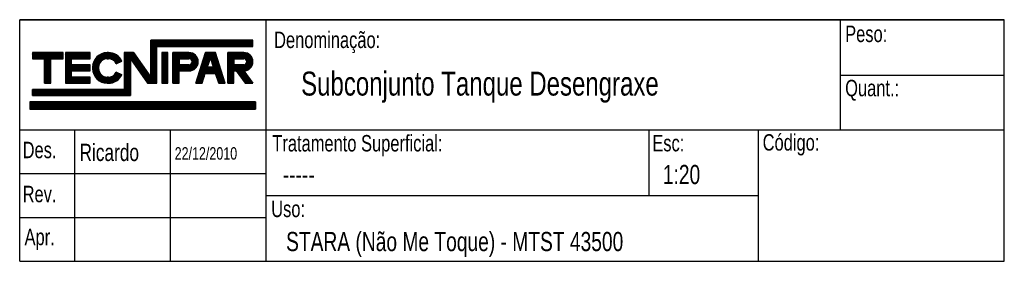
# Model space of a CAD drawing. Extents: x -800 to 11680, y 37 to 1082.
# Tile 17 of 17: x 8080 to 11680, y 200 to 1082. Entities that reach past the tile are written whole.
import ezdxf

# ---------------------------------------------------------------- set-up
doc = ezdxf.new("R2010")
doc.units = 0
doc.layers.get('0').update_dxf_attribs({"linetype": 'CONTINUOUS'})
doc.styles.add('SLDTEXTSTYLE0', font='TXT', dxfattribs={"width": 0.75})

# ---------------------------------------------------------------- blocks, each defined once
blk = doc.blocks.new('SEANNOT_GROUP26_1')
at = {"color": 179, "linetype": 'CONTINUOUS', "insert": (8646.7, 616.6), "char_height": 45.5, "attachment_point": 1, "style": 'SLDTEXTSTYLE0'}
blk.add_mtext('22/12/2010', dxfattribs=at)
blk = doc.blocks.new('SEANNOT_GROUP27_1')
at = {"color": 179, "linetype": 'CONTINUOUS', "insert": (8298.6, 629), "char_height": 63, "attachment_point": 1, "style": 'SLDTEXTSTYLE0'}
blk.add_mtext('Ricardo', dxfattribs=at)
blk = doc.blocks.new('SEANNOT_GROUP24_1')
at = {"color": 179, "linetype": 'CONTINUOUS', "insert": (9041.8, 552), "char_height": 70, "attachment_point": 1, "style": 'SLDTEXTSTYLE0'}
blk.add_mtext('-----', dxfattribs=at)
blk = doc.blocks.new('SEANNOT_GROUP25_1')
at = {"color": 179, "linetype": 'CONTINUOUS', "insert": (10431.5, 552), "char_height": 70, "attachment_point": 1, "style": 'SLDTEXTSTYLE0'}
blk.add_mtext('1:20', dxfattribs=at)
blk = doc.blocks.new('SEANNOT_GROUP23_1')
at = {"color": 179, "linetype": 'CONTINUOUS', "insert": (9109, 892.6), "char_height": 87.5, "attachment_point": 1, "style": 'SLDTEXTSTYLE0'}
blk.add_mtext('Subconjunto Tanque Desengraxe', dxfattribs=at)
blk = doc.blocks.new('SEANNOT_GROUP29_1')
at = {"color": 179, "linetype": 'CONTINUOUS', "insert": (9054, 307.1), "char_height": 70, "attachment_point": 1, "style": 'SLDTEXTSTYLE0'}
blk.add_mtext('STARA (Não Me Toque) - MTST 43500', dxfattribs=at)
blk = doc.blocks.new('SEANNOT_GROUP23_0_1')
at = {"color": 179, "linetype": 'CONTINUOUS', "insert": (9109, 892.6), "char_height": 87.5, "attachment_point": 1, "style": 'SLDTEXTSTYLE0'}
blk.add_mtext('Subconjunto Tanque Desengraxe', dxfattribs=at)
blk = doc.blocks.new('SEANNOT_GROUP24_0_1')
at = {"color": 179, "linetype": 'CONTINUOUS', "insert": (9041.8, 552), "char_height": 70, "attachment_point": 1, "style": 'SLDTEXTSTYLE0'}
blk.add_mtext('-----', dxfattribs=at)
blk = doc.blocks.new('SEANNOT_GROUP25_0_1')
at = {"color": 179, "linetype": 'CONTINUOUS', "insert": (10431.5, 552), "char_height": 70, "attachment_point": 1, "style": 'SLDTEXTSTYLE0'}
blk.add_mtext('1:20', dxfattribs=at)
blk = doc.blocks.new('SEANNOT_GROUP26_0_1')
at = {"color": 179, "linetype": 'CONTINUOUS', "insert": (8646.7, 616.6), "char_height": 45.5, "attachment_point": 1, "style": 'SLDTEXTSTYLE0'}
blk.add_mtext('22/12/2010', dxfattribs=at)
blk = doc.blocks.new('SEANNOT_GROUP27_0_1')
at = {"color": 179, "linetype": 'CONTINUOUS', "insert": (8298.6, 629), "char_height": 63, "attachment_point": 1, "style": 'SLDTEXTSTYLE0'}
blk.add_mtext('Ricardo', dxfattribs=at)
blk = doc.blocks.new('SEANNOT_GROUP29_0_1')
at = {"color": 179, "linetype": 'CONTINUOUS', "insert": (9054, 307.1), "char_height": 70, "attachment_point": 1, "style": 'SLDTEXTSTYLE0'}
blk.add_mtext('STARA (Não Me Toque) - MTST 43500', dxfattribs=at)

msp = doc.modelspace()

# ---------------------------------------------------------------- hatches: boundary and pattern name
h = msp.add_hatch()
h.set_pattern_fill('ANSI31', color=5, style=0)
h.paths.add_polyline_path([(8559.237559, 872.423086), (8496.362039, 962.218636), (8462.580978, 962.218636), (8462.580978, 827.525312), (8126.25753, 827.525312), (8126.25753, 805.076424), (8485.029865, 805.076424), (8485.029865, 939.769748), (8547.905386, 849.974199), (8581.686471, 849.974199), (8581.686471, 984.667523), (8933.011558, 984.667523), (8933.011558, 1007.11641), (8559.237559, 1007.11641)], flags=0)
h = msp.add_hatch()
h.set_pattern_fill('ANSI31', color=5, style=0)
h.paths.add_polyline_path([(8559.237559, 872.423086), (8496.362039, 962.218636), (8462.580978, 962.218636), (8462.580978, 827.525312), (8126.25753, 827.525312), (8126.25753, 805.076424), (8485.029865, 805.076424), (8485.029865, 939.769748), (8547.905386, 849.974199), (8581.686471, 849.974199), (8581.686471, 984.667523), (8933.011558, 984.667523), (8933.011558, 1007.11641), (8559.237559, 1007.11641)], flags=0)
h = msp.add_hatch()
h.set_pattern_fill('ANSI31', color=5, style=0)
h.paths.add_polyline_path([(8238.501967, 939.769748), (8238.501967, 962.218636), (8126.25753, 962.218636), (8126.25753, 939.769748), (8171.155305, 939.769748), (8171.155305, 849.974199), (8193.604192, 849.974199), (8193.604192, 939.769748)], flags=0)
h = msp.add_hatch()
h.set_pattern_fill('ANSI31', color=5, style=0)
h.paths.add_polyline_path([(8238.501967, 939.769748), (8238.501967, 962.218636), (8126.25753, 962.218636), (8126.25753, 939.769748), (8171.155305, 939.769748), (8171.155305, 849.974199), (8193.604192, 849.974199), (8193.604192, 939.769748)], flags=0)
h = msp.add_hatch()
h.set_pattern_fill('ANSI31', color=5, style=0)
h.paths.add_polyline_path([(8337.277071, 939.769748), (8337.277071, 962.218636), (8247.481522, 962.218636), (8247.481522, 849.974199), (8337.277071, 849.974199), (8337.277071, 872.423086), (8269.930409, 872.423086), (8269.930409, 894.871974), (8337.277071, 894.871974), (8337.277071, 917.320861), (8269.930409, 917.320861), (8269.930409, 939.769748)], flags=0)
h = msp.add_hatch()
h.set_pattern_fill('ANSI31', color=5, style=0)
h.paths.add_polyline_path([(8337.277071, 939.769748), (8337.277071, 962.218636), (8247.481522, 962.218636), (8247.481522, 849.974199), (8337.277071, 849.974199), (8337.277071, 872.423086), (8269.930409, 872.423086), (8269.930409, 894.871974), (8337.277071, 894.871974), (8337.277071, 917.320861), (8269.930409, 917.320861), (8269.930409, 939.769748)], flags=0)
h = msp.add_hatch()
h.set_pattern_fill('ANSI31', color=5, style=0)
edge = h.paths.add_edge_path(flags=0)
edge.add_arc((8404.623733, 908.341306), 53.87733, 24.624318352, 90)
edge.add_line((8404.623733, 962.218636), (8400.133956, 962.218636))
edge.add_arc((8400.133956, 908.341306), 53.87733, 90, 180)
edge.add_line((8346.256626, 908.341306), (8346.256626, 903.851529))
edge.add_arc((8400.133956, 903.851529), 53.87733, 180, 270)
edge.add_line((8400.133956, 849.974199), (8404.623733, 849.974199))
edge.add_arc((8404.623733, 903.851529), 53.87733, 270, 335.375681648)
edge.add_line((8453.601423, 881.402641), (8433.194052, 890.756344))
edge.add_arc((8404.623733, 903.851529), 31.428442, 270, 335.375681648, ccw=False)
edge.add_line((8404.623733, 872.423086), (8400.133956, 872.423086))
edge.add_arc((8400.133956, 903.851529), 31.428442, 180, 270, ccw=False)
edge.add_line((8368.705514, 903.851529), (8368.705514, 908.341306))
edge.add_arc((8400.133956, 908.341306), 31.428442, 90, 180, ccw=False)
edge.add_line((8400.133956, 939.769748), (8404.623733, 939.769748))
edge.add_arc((8404.623733, 908.341306), 31.428442, 24.624318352, 90, ccw=False)
edge.add_line((8433.194052, 921.43649), (8453.601423, 930.790193))
h = msp.add_hatch()
h.set_pattern_fill('ANSI31', color=5, style=0)
edge = h.paths.add_edge_path(flags=0)
edge.add_arc((8404.623733, 908.341306), 53.87733, 24.624318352, 90)
edge.add_line((8404.623733, 962.218636), (8400.133956, 962.218636))
edge.add_arc((8400.133956, 908.341306), 53.87733, 90, 180)
edge.add_line((8346.256626, 908.341306), (8346.256626, 903.851529))
edge.add_arc((8400.133956, 903.851529), 53.87733, 180, 270)
edge.add_line((8400.133956, 849.974199), (8404.623733, 849.974199))
edge.add_arc((8404.623733, 903.851529), 53.87733, 270, 335.375681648)
edge.add_line((8453.601423, 881.402641), (8433.194052, 890.756344))
edge.add_arc((8404.623733, 903.851529), 31.428442, 270, 335.375681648, ccw=False)
edge.add_line((8404.623733, 872.423086), (8400.133956, 872.423086))
edge.add_arc((8400.133956, 903.851529), 31.428442, 180, 270, ccw=False)
edge.add_line((8368.705514, 903.851529), (8368.705514, 908.341306))
edge.add_arc((8400.133956, 908.341306), 31.428442, 90, 180, ccw=False)
edge.add_line((8400.133956, 939.769748), (8404.623733, 939.769748))
edge.add_arc((8404.623733, 908.341306), 31.428442, 24.624318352, 90, ccw=False)
edge.add_line((8433.194052, 921.43649), (8453.601423, 930.790193))
h = msp.add_hatch()
h.set_pattern_fill('ANSI31', color=5, style=0)
h.paths.add_polyline_path([(8622.094469, 849.974199), (8622.094469, 962.218636), (8599.645581, 962.218636), (8599.645581, 849.974199)], flags=0)
h = msp.add_hatch()
h.set_pattern_fill('ANSI31', color=5, style=0)
h.paths.add_polyline_path([(8622.094469, 849.974199), (8622.094469, 962.218636), (8599.645581, 962.218636), (8599.645581, 849.974199)], flags=0)
h = msp.add_hatch()
h.set_pattern_fill('ANSI31', color=5, style=0)
edge = h.paths.add_edge_path(flags=0)
edge.add_line((8662.502466, 849.974199), (8662.502466, 894.871974))
edge.add_line((8662.502466, 894.871974), (8698.981908, 894.871974))
edge.add_arc((8698.981908, 928.545305), 33.673331, 270, 450)
edge.add_line((8698.981908, 962.218636), (8640.053579, 962.218636))
edge.add_line((8640.053579, 962.218636), (8640.053579, 849.974199))
edge.add_line((8640.053579, 849.974199), (8662.502466, 849.974199))
edge = h.paths.add_edge_path(flags=0)
edge.add_arc((8698.981908, 928.545305), 11.224444, -90, 90, ccw=False)
edge.add_line((8698.981908, 917.320861), (8662.502466, 917.320861))
edge.add_line((8662.502466, 917.320861), (8662.502466, 939.769748))
edge.add_line((8662.502466, 939.769748), (8698.981908, 939.769748))
h = msp.add_hatch()
h.set_pattern_fill('ANSI31', color=5, style=0)
edge = h.paths.add_edge_path(flags=0)
edge.add_line((8662.502466, 849.974199), (8662.502466, 894.871974))
edge.add_line((8662.502466, 894.871974), (8698.981908, 894.871974))
edge.add_arc((8698.981908, 928.545305), 33.673331, 270, 450)
edge.add_line((8698.981908, 962.218636), (8640.053579, 962.218636))
edge.add_line((8640.053579, 962.218636), (8640.053579, 849.974199))
edge.add_line((8640.053579, 849.974199), (8662.502466, 849.974199))
edge = h.paths.add_edge_path(flags=0)
edge.add_arc((8698.981908, 928.545305), 11.224444, -90, 90, ccw=False)
edge.add_line((8698.981908, 917.320861), (8662.502466, 917.320861))
edge.add_line((8662.502466, 917.320861), (8662.502466, 939.769748))
edge.add_line((8662.502466, 939.769748), (8698.981908, 939.769748))
h = msp.add_hatch()
h.set_pattern_fill('ANSI31', color=5, style=0)
h.paths.add_polyline_path([(8831.430343, 849.974199), (8795.512123, 962.218636), (8759.593904, 962.218636), (8723.675684, 849.974199), (8747.245946, 849.974199), (8758.739777, 885.892419), (8796.36625, 885.892419), (8807.86008, 849.974199)], flags=0)
h.paths.add_polyline_path([(8775.980522, 939.769748), (8779.125505, 939.769748), (8789.182606, 908.341306), (8765.923421, 908.341306)], flags=0)
h = msp.add_hatch()
h.set_pattern_fill('ANSI31', color=5, style=0)
h.paths.add_polyline_path([(8831.430343, 849.974199), (8795.512123, 962.218636), (8759.593904, 962.218636), (8723.675684, 849.974199), (8747.245946, 849.974199), (8758.739777, 885.892419), (8796.36625, 885.892419), (8807.86008, 849.974199)], flags=0)
h.paths.add_polyline_path([(8775.980522, 939.769748), (8779.125505, 939.769748), (8789.182606, 908.341306), (8765.923421, 908.341306)], flags=0)
h = msp.add_hatch()
h.set_pattern_fill('ANSI31', color=5, style=0)
edge = h.paths.add_edge_path(flags=0)
edge.add_line((8862.858785, 849.974199), (8862.858785, 894.871974))
edge.add_line((8862.858785, 894.871974), (8871.277118, 894.871974))
edge.add_line((8871.277118, 894.871974), (8904.950449, 849.974199))
edge.add_line((8904.950449, 849.974199), (8933.011558, 849.974199))
edge.add_line((8933.011558, 849.974199), (8899.338227, 894.871974))
edge.add_arc((8899.338227, 928.545305), 33.673331, 270, 450)
edge.add_line((8899.338227, 962.218636), (8840.409898, 962.218636))
edge.add_line((8840.409898, 962.218636), (8840.409898, 849.974199))
edge.add_line((8840.409898, 849.974199), (8862.858785, 849.974199))
edge = h.paths.add_edge_path(flags=0)
edge.add_arc((8899.338227, 928.545305), 11.224444, -90, 90, ccw=False)
edge.add_line((8899.338227, 917.320861), (8862.858785, 917.320861))
edge.add_line((8862.858785, 917.320861), (8862.858785, 939.769748))
edge.add_line((8862.858785, 939.769748), (8899.338227, 939.769748))
h = msp.add_hatch()
h.set_pattern_fill('ANSI31', color=5, style=0)
edge = h.paths.add_edge_path(flags=0)
edge.add_line((8862.858785, 849.974199), (8862.858785, 894.871974))
edge.add_line((8862.858785, 894.871974), (8871.277118, 894.871974))
edge.add_line((8871.277118, 894.871974), (8904.950449, 849.974199))
edge.add_line((8904.950449, 849.974199), (8933.011558, 849.974199))
edge.add_line((8933.011558, 849.974199), (8899.338227, 894.871974))
edge.add_arc((8899.338227, 928.545305), 33.673331, 270, 450)
edge.add_line((8899.338227, 962.218636), (8840.409898, 962.218636))
edge.add_line((8840.409898, 962.218636), (8840.409898, 849.974199))
edge.add_line((8840.409898, 849.974199), (8862.858785, 849.974199))
edge = h.paths.add_edge_path(flags=0)
edge.add_arc((8899.338227, 928.545305), 11.224444, -90, 90, ccw=False)
edge.add_line((8899.338227, 917.320861), (8862.858785, 917.320861))
edge.add_line((8862.858785, 917.320861), (8862.858785, 939.769748))
edge.add_line((8862.858785, 939.769748), (8899.338227, 939.769748))
h = msp.add_hatch()
h.set_pattern_fill('ANSI31', color=5, style=0)
h.paths.add_polyline_path([(8941.991113, 755.688872), (8941.991113, 782.627537), (8117.277976, 782.627537), (8117.277976, 755.688872)], flags=0)
h = msp.add_hatch()
h.set_pattern_fill('ANSI31', color=5, style=0)
h.paths.add_polyline_path([(8941.991113, 755.688872), (8941.991113, 782.627537), (8117.277976, 782.627537), (8117.277976, 755.688872)], flags=0)

# ---------------------------------------------------------------- linework, layer by layer
at = {"color": 179, "linetype": 'CONTINUOUS'}
for p, q in [((8080, 1082.11641), (11680, 1082.11641)), ((8080, 200), (8080, 1082.11641)), ((11680, 1082.11641), (8080, 1082.11641)), ((8080, 1082.11641), (11680, 1082.11641)), ((8080, 200), (8080, 1082.11641)), ((11680, 1082.11641), (8080, 1082.11641)), ((8980, 1082.11641), (8980, 200)), ((8980, 1082.11641), (8980, 200)), ((11080, 1082.11641), (11080, 680)), ((11080, 1082.11641), (11080, 680)), ((11680, 200), (11680, 1082.11641)), ((11680, 200), (11680, 1082.11641)), ((8933.011558, 1007.11641), (8559.237559, 1007.11641)), ((8559.237559, 1007.11641), (8559.237559, 872.423086)), ((8933.011558, 1007.11641), (8559.237559, 1007.11641)), ((8559.237559, 872.423086), (8559.237559, 1007.11641)), ((8933.011558, 1007.11641), (8559.237559, 1007.11641)), ((8559.237559, 1007.11641), (8559.237559, 872.423086)), ((8933.011558, 1007.11641), (8559.237559, 1007.11641)), ((8559.237559, 1007.11641), (8559.237559, 872.423086)), ((8933.011558, 1007.11641), (8559.237559, 1007.11641)), ((8559.237559, 872.423086), (8559.237559, 1007.11641)), ((8933.011558, 1007.11641), (8559.237559, 1007.11641)), ((8559.237559, 1007.11641), (8559.237559, 872.423086)), ((8581.686471, 849.974199), (8581.686471, 984.667523)), ((8581.686471, 984.667523), (8933.011558, 984.667523)), ((8581.686471, 984.667523), (8933.011558, 984.667523)), ((8581.686471, 849.974199), (8581.686471, 984.667523)), ((8581.686471, 849.974199), (8581.686471, 984.667523)), ((8581.686471, 984.667523), (8933.011558, 984.667523)), ((8581.686471, 849.974199), (8581.686471, 984.667523)), ((8581.686471, 984.667523), (8933.011558, 984.667523)), ((8581.686471, 984.667523), (8933.011558, 984.667523)), ((8581.686471, 849.974199), (8581.686471, 984.667523)), ((8581.686471, 849.974199), (8581.686471, 984.667523)), ((8581.686471, 984.667523), (8933.011558, 984.667523)), ((8933.011558, 984.667523), (8933.011558, 1007.11641)), ((8933.011558, 984.667523), (8933.011558, 1007.11641)), ((8933.011558, 984.667523), (8933.011558, 1007.11641)), ((8933.011558, 984.667523), (8933.011558, 1007.11641)), ((8933.011558, 984.667523), (8933.011558, 1007.11641)), ((8933.011558, 984.667523), (8933.011558, 1007.11641)), ((8238.501967, 962.218636), (8126.25753, 962.218636)), ((8126.25753, 962.218636), (8126.25753, 939.769748)), ((8238.501967, 962.218636), (8126.25753, 962.218636)), ((8126.25753, 962.218636), (8126.25753, 939.769748)), ((8238.501967, 962.218636), (8126.25753, 962.218636)), ((8126.25753, 962.218636), (8126.25753, 939.769748)), ((8238.501967, 962.218636), (8126.25753, 962.218636)), ((8126.25753, 962.218636), (8126.25753, 939.769748)), ((8238.501967, 962.218636), (8126.25753, 962.218636)), ((8126.25753, 962.218636), (8126.25753, 939.769748)), ((8238.501967, 962.218636), (8126.25753, 962.218636)), ((8126.25753, 962.218636), (8126.25753, 939.769748)), ((8126.25753, 939.769748), (8171.155305, 939.769748)), ((8126.25753, 939.769748), (8171.155305, 939.769748)), ((8126.25753, 939.769748), (8171.155305, 939.769748)), ((8126.25753, 939.769748), (8171.155305, 939.769748)), ((8126.25753, 939.769748), (8171.155305, 939.769748)), ((8126.25753, 939.769748), (8171.155305, 939.769748)), ((8171.155305, 939.769748), (8171.155305, 849.974199)), ((8171.155305, 849.974199), (8171.155305, 939.769748)), ((8171.155305, 939.769748), (8171.155305, 849.974199)), ((8171.155305, 939.769748), (8171.155305, 849.974199)), ((8171.155305, 849.974199), (8171.155305, 939.769748)), ((8171.155305, 939.769748), (8171.155305, 849.974199)), ((8193.604192, 849.974199), (8193.604192, 939.769748)), ((8193.604192, 939.769748), (8238.501967, 939.769748)), ((8193.604192, 849.974199), (8193.604192, 939.769748)), ((8193.604192, 939.769748), (8238.501967, 939.769748)), ((8193.604192, 849.974199), (8193.604192, 939.769748)), ((8193.604192, 939.769748), (8238.501967, 939.769748)), ((8193.604192, 849.974199), (8193.604192, 939.769748)), ((8193.604192, 939.769748), (8238.501967, 939.769748)), ((8193.604192, 849.974199), (8193.604192, 939.769748)), ((8193.604192, 939.769748), (8238.501967, 939.769748)), ((8193.604192, 849.974199), (8193.604192, 939.769748)), ((8193.604192, 939.769748), (8238.501967, 939.769748)), ((8238.501967, 939.769748), (8238.501967, 962.218636)), ((8238.501967, 939.769748), (8238.501967, 962.218636)), ((8238.501967, 939.769748), (8238.501967, 962.218636)), ((8238.501967, 939.769748), (8238.501967, 962.218636)), ((8238.501967, 939.769748), (8238.501967, 962.218636)), ((8238.501967, 939.769748), (8238.501967, 962.218636)), ((8337.277071, 962.218636), (8247.481522, 962.218636)), ((8247.481522, 962.218636), (8247.481522, 849.974199)), ((8337.277071, 962.218636), (8247.481522, 962.218636)), ((8247.481522, 962.218636), (8247.481522, 849.974199)), ((8337.277071, 962.218636), (8247.481522, 962.218636)), ((8247.481522, 962.218636), (8247.481522, 849.974199)), ((8337.277071, 962.218636), (8247.481522, 962.218636)), ((8247.481522, 962.218636), (8247.481522, 849.974199)), ((8337.277071, 962.218636), (8247.481522, 962.218636)), ((8247.481522, 962.218636), (8247.481522, 849.974199)), ((8337.277071, 962.218636), (8247.481522, 962.218636)), ((8247.481522, 962.218636), (8247.481522, 849.974199)), ((8269.930409, 917.320861), (8269.930409, 939.769748)), ((8269.930409, 939.769748), (8337.277071, 939.769748)), ((8269.930409, 939.769748), (8337.277071, 939.769748)), ((8269.930409, 917.320861), (8269.930409, 939.769748)), ((8269.930409, 917.320861), (8269.930409, 939.769748)), ((8269.930409, 939.769748), (8337.277071, 939.769748)), ((8269.930409, 917.320861), (8269.930409, 939.769748)), ((8269.930409, 939.769748), (8337.277071, 939.769748)), ((8269.930409, 939.769748), (8337.277071, 939.769748)), ((8269.930409, 917.320861), (8269.930409, 939.769748)), ((8269.930409, 917.320861), (8269.930409, 939.769748)), ((8269.930409, 939.769748), (8337.277071, 939.769748)), ((8337.277071, 939.769748), (8337.277071, 962.218636)), ((8337.277071, 939.769748), (8337.277071, 962.218636)), ((8337.277071, 939.769748), (8337.277071, 962.218636)), ((8337.277071, 939.769748), (8337.277071, 962.218636)), ((8337.277071, 939.769748), (8337.277071, 962.218636)), ((8337.277071, 939.769748), (8337.277071, 962.218636)), ((8404.623733, 962.218636), (8400.133956, 962.218636)), ((8400.133956, 962.218636), (8404.623733, 962.218636)), ((8404.623733, 962.218636), (8400.133956, 962.218636)), ((8404.623733, 962.218636), (8400.133956, 962.218636)), ((8400.133956, 962.218636), (8404.623733, 962.218636)), ((8404.623733, 962.218636), (8400.133956, 962.218636)), ((8400.133956, 939.769748), (8404.623733, 939.769748)), ((8400.133956, 939.769748), (8404.623733, 939.769748)), ((8400.133956, 939.769748), (8404.623733, 939.769748)), ((8400.133956, 939.769748), (8404.623733, 939.769748)), ((8400.133956, 939.769748), (8404.623733, 939.769748)), ((8400.133956, 939.769748), (8404.623733, 939.769748)), ((8496.362039, 962.218636), (8462.580978, 962.218636)), ((8462.580978, 962.218636), (8462.580978, 827.525312)), ((8462.580978, 962.218636), (8462.580978, 827.525312)), ((8462.580978, 962.218636), (8496.362039, 962.218636)), ((8496.362039, 962.218636), (8462.580978, 962.218636)), ((8462.580978, 962.218636), (8462.580978, 827.525312)), ((8496.362039, 962.218636), (8462.580978, 962.218636)), ((8462.580978, 962.218636), (8462.580978, 827.525312)), ((8462.580978, 962.218636), (8462.580978, 827.525312)), ((8462.580978, 962.218636), (8496.362039, 962.218636)), ((8496.362039, 962.218636), (8462.580978, 962.218636)), ((8462.580978, 962.218636), (8462.580978, 827.525312)), ((8485.029865, 805.076424), (8485.029865, 939.769748)), ((8485.029865, 939.769748), (8547.905386, 849.974199)), ((8485.029865, 939.769748), (8547.905386, 849.974199)), ((8485.029865, 939.769748), (8485.029865, 805.076424)), ((8485.029865, 805.076424), (8485.029865, 939.769748)), ((8485.029865, 939.769748), (8547.905386, 849.974199)), ((8485.029865, 805.076424), (8485.029865, 939.769748)), ((8485.029865, 939.769748), (8547.905386, 849.974199)), ((8485.029865, 939.769748), (8547.905386, 849.974199)), ((8485.029865, 939.769748), (8485.029865, 805.076424)), ((8485.029865, 805.076424), (8485.029865, 939.769748)), ((8485.029865, 939.769748), (8547.905386, 849.974199)), ((8559.237559, 872.423086), (8496.362039, 962.218636)), ((8496.362039, 962.218636), (8559.237559, 872.423086)), ((8559.237559, 872.423086), (8496.362039, 962.218636)), ((8559.237559, 872.423086), (8496.362039, 962.218636)), ((8496.362039, 962.218636), (8559.237559, 872.423086)), ((8559.237559, 872.423086), (8496.362039, 962.218636)), ((8622.094469, 962.218636), (8599.645581, 962.218636)), ((8599.645581, 962.218636), (8599.645581, 849.974199)), ((8599.645581, 962.218636), (8599.645581, 849.974199)), ((8622.094469, 962.218636), (8599.645581, 962.218636)), ((8622.094469, 962.218636), (8599.645581, 962.218636)), ((8599.645581, 962.218636), (8599.645581, 849.974199)), ((8622.094469, 962.218636), (8599.645581, 962.218636)), ((8599.645581, 962.218636), (8599.645581, 849.974199)), ((8599.645581, 962.218636), (8599.645581, 849.974199)), ((8622.094469, 962.218636), (8599.645581, 962.218636)), ((8622.094469, 962.218636), (8599.645581, 962.218636)), ((8599.645581, 962.218636), (8599.645581, 849.974199)), ((8622.094469, 849.974199), (8622.094469, 962.218636)), ((8622.094469, 849.974199), (8622.094469, 962.218636)), ((8622.094469, 849.974199), (8622.094469, 962.218636)), ((8622.094469, 849.974199), (8622.094469, 962.218636)), ((8622.094469, 849.974199), (8622.094469, 962.218636)), ((8622.094469, 849.974199), (8622.094469, 962.218636)), ((8698.981908, 962.218636), (8640.053579, 962.218636)), ((8640.053579, 962.218636), (8640.053579, 849.974199)), ((8640.053579, 962.218636), (8698.981908, 962.218636)), ((8640.053579, 849.974199), (8640.053579, 962.218636)), ((8698.981908, 962.218636), (8640.053579, 962.218636)), ((8640.053579, 962.218636), (8640.053579, 849.974199)), ((8698.981908, 962.218636), (8640.053579, 962.218636)), ((8640.053579, 962.218636), (8640.053579, 849.974199)), ((8640.053579, 962.218636), (8698.981908, 962.218636)), ((8640.053579, 849.974199), (8640.053579, 962.218636)), ((8698.981908, 962.218636), (8640.053579, 962.218636)), ((8640.053579, 962.218636), (8640.053579, 849.974199)), ((8698.981908, 939.769748), (8662.502466, 939.769748)), ((8662.502466, 939.769748), (8662.502466, 917.320861)), ((8662.502466, 939.769748), (8698.981908, 939.769748)), ((8662.502466, 917.320861), (8662.502466, 939.769748)), ((8662.502466, 917.320861), (8662.502466, 939.769748)), ((8662.502466, 939.769748), (8698.981908, 939.769748)), ((8698.981908, 939.769748), (8662.502466, 939.769748)), ((8662.502466, 939.769748), (8662.502466, 917.320861)), ((8662.502466, 939.769748), (8698.981908, 939.769748)), ((8662.502466, 917.320861), (8662.502466, 939.769748)), ((8662.502466, 917.320861), (8662.502466, 939.769748)), ((8662.502466, 939.769748), (8698.981908, 939.769748)), ((8759.593904, 962.218636), (8723.675684, 849.974199)), ((8723.675684, 849.974199), (8759.593904, 962.218636)), ((8759.593904, 962.218636), (8723.675684, 849.974199)), ((8759.593904, 962.218636), (8723.675684, 849.974199)), ((8723.675684, 849.974199), (8759.593904, 962.218636)), ((8759.593904, 962.218636), (8723.675684, 849.974199)), ((8795.512123, 962.218636), (8759.593904, 962.218636)), ((8759.593904, 962.218636), (8795.512123, 962.218636)), ((8795.512123, 962.218636), (8759.593904, 962.218636)), ((8795.512123, 962.218636), (8759.593904, 962.218636)), ((8759.593904, 962.218636), (8795.512123, 962.218636)), ((8795.512123, 962.218636), (8759.593904, 962.218636)), ((8775.980522, 939.769748), (8765.923421, 908.341306)), ((8765.923421, 908.341306), (8775.980522, 939.769748)), ((8765.923421, 908.341306), (8775.980522, 939.769748)), ((8775.980522, 939.769748), (8765.923421, 908.341306)), ((8765.923421, 908.341306), (8775.980522, 939.769748)), ((8765.923421, 908.341306), (8775.980522, 939.769748)), ((8779.125505, 939.769748), (8775.980522, 939.769748)), ((8775.980522, 939.769748), (8779.125505, 939.769748)), ((8775.980522, 939.769748), (8779.125505, 939.769748)), ((8779.125505, 939.769748), (8775.980522, 939.769748)), ((8775.980522, 939.769748), (8779.125505, 939.769748)), ((8775.980522, 939.769748), (8779.125505, 939.769748)), ((8789.182606, 908.341306), (8779.125505, 939.769748)), ((8789.182606, 908.341306), (8779.125505, 939.769748)), ((8779.125505, 939.769748), (8789.182606, 908.341306)), ((8789.182606, 908.341306), (8779.125505, 939.769748)), ((8789.182606, 908.341306), (8779.125505, 939.769748)), ((8779.125505, 939.769748), (8789.182606, 908.341306)), ((8831.430343, 849.974199), (8795.512123, 962.218636)), ((8831.430343, 849.974199), (8795.512123, 962.218636)), ((8831.430343, 849.974199), (8795.512123, 962.218636)), ((8831.430343, 849.974199), (8795.512123, 962.218636)), ((8831.430343, 849.974199), (8795.512123, 962.218636)), ((8831.430343, 849.974199), (8795.512123, 962.218636)), ((8899.338227, 962.218636), (8840.409898, 962.218636)), ((8840.409898, 962.218636), (8840.409898, 849.974199)), ((8840.409898, 849.974199), (8840.409898, 962.218636)), ((8840.409898, 962.218636), (8899.338227, 962.218636)), ((8899.338227, 962.218636), (8840.409898, 962.218636)), ((8840.409898, 962.218636), (8840.409898, 849.974199)), ((8899.338227, 962.218636), (8840.409898, 962.218636)), ((8840.409898, 962.218636), (8840.409898, 849.974199)), ((8840.409898, 849.974199), (8840.409898, 962.218636)), ((8840.409898, 962.218636), (8899.338227, 962.218636)), ((8899.338227, 962.218636), (8840.409898, 962.218636)), ((8840.409898, 962.218636), (8840.409898, 849.974199)), ((8899.338227, 939.769748), (8862.858785, 939.769748)), ((8862.858785, 939.769748), (8862.858785, 917.320861)), ((8862.858785, 939.769748), (8899.338227, 939.769748)), ((8862.858785, 917.320861), (8862.858785, 939.769748)), ((8862.858785, 917.320861), (8862.858785, 939.769748)), ((8862.858785, 939.769748), (8899.338227, 939.769748)), ((8899.338227, 939.769748), (8862.858785, 939.769748)), ((8862.858785, 939.769748), (8862.858785, 917.320861)), ((8862.858785, 939.769748), (8899.338227, 939.769748)), ((8862.858785, 917.320861), (8862.858785, 939.769748)), ((8862.858785, 917.320861), (8862.858785, 939.769748)), ((8862.858785, 939.769748), (8899.338227, 939.769748)), ((8337.277071, 917.320861), (8269.930409, 917.320861)), ((8337.277071, 917.320861), (8269.930409, 917.320861)), ((8337.277071, 917.320861), (8269.930409, 917.320861)), ((8337.277071, 917.320861), (8269.930409, 917.320861)), ((8337.277071, 917.320861), (8269.930409, 917.320861)), ((8337.277071, 917.320861), (8269.930409, 917.320861)), ((8337.277071, 894.871974), (8337.277071, 917.320861)), ((8337.277071, 894.871974), (8337.277071, 917.320861)), ((8337.277071, 894.871974), (8337.277071, 917.320861)), ((8337.277071, 894.871974), (8337.277071, 917.320861)), ((8337.277071, 894.871974), (8337.277071, 917.320861)), ((8337.277071, 894.871974), (8337.277071, 917.320861)), ((8346.256626, 908.341306), (8346.256626, 903.851529)), ((8346.256626, 908.341306), (8346.256626, 903.851529)), ((8346.256626, 908.341306), (8346.256626, 903.851529)), ((8346.256626, 908.341306), (8346.256626, 903.851529)), ((8346.256626, 908.341306), (8346.256626, 903.851529)), ((8346.256626, 908.341306), (8346.256626, 903.851529)), ((8368.705514, 903.851529), (8368.705514, 908.341306)), ((8368.705514, 908.341306), (8368.705514, 903.851529)), ((8368.705514, 903.851529), (8368.705514, 908.341306)), ((8368.705514, 903.851529), (8368.705514, 908.341306)), ((8368.705514, 908.341306), (8368.705514, 903.851529)), ((8368.705514, 903.851529), (8368.705514, 908.341306)), ((8433.194052, 921.43649), (8453.601423, 930.790193)), ((8433.194052, 921.43649), (8453.601423, 930.790193)), ((8433.194052, 921.43649), (8453.601423, 930.790193)), ((8433.194052, 921.43649), (8453.601423, 930.790193)), ((8433.194052, 921.43649), (8453.601423, 930.790193)), ((8433.194052, 921.43649), (8453.601423, 930.790193)), ((8662.502466, 917.320861), (8698.981908, 917.320861)), ((8662.502466, 917.320861), (8698.981908, 917.320861)), ((8698.981908, 917.320861), (8662.502466, 917.320861)), ((8662.502466, 917.320861), (8698.981908, 917.320861)), ((8662.502466, 917.320861), (8698.981908, 917.320861)), ((8698.981908, 917.320861), (8662.502466, 917.320861)), ((8765.923421, 908.341306), (8789.182606, 908.341306)), ((8765.923421, 908.341306), (8789.182606, 908.341306)), ((8789.182606, 908.341306), (8765.923421, 908.341306)), ((8765.923421, 908.341306), (8789.182606, 908.341306)), ((8765.923421, 908.341306), (8789.182606, 908.341306)), ((8789.182606, 908.341306), (8765.923421, 908.341306)), ((8862.858785, 917.320861), (8899.338227, 917.320861)), ((8862.858785, 917.320861), (8899.338227, 917.320861)), ((8899.338227, 917.320861), (8862.858785, 917.320861)), ((8862.858785, 917.320861), (8899.338227, 917.320861)), ((8862.858785, 917.320861), (8899.338227, 917.320861)), ((8899.338227, 917.320861), (8862.858785, 917.320861)), ((8269.930409, 872.423086), (8269.930409, 894.871974)), ((8269.930409, 894.871974), (8337.277071, 894.871974)), ((8269.930409, 894.871974), (8337.277071, 894.871974)), ((8269.930409, 872.423086), (8269.930409, 894.871974)), ((8269.930409, 872.423086), (8269.930409, 894.871974)), ((8269.930409, 894.871974), (8337.277071, 894.871974)), ((8269.930409, 872.423086), (8269.930409, 894.871974)), ((8269.930409, 894.871974), (8337.277071, 894.871974)), ((8269.930409, 894.871974), (8337.277071, 894.871974)), ((8269.930409, 872.423086), (8269.930409, 894.871974)), ((8269.930409, 872.423086), (8269.930409, 894.871974)), ((8269.930409, 894.871974), (8337.277071, 894.871974)), ((8337.277071, 872.423086), (8269.930409, 872.423086)), ((8337.277071, 872.423086), (8269.930409, 872.423086)), ((8337.277071, 872.423086), (8269.930409, 872.423086)), ((8337.277071, 872.423086), (8269.930409, 872.423086)), ((8337.277071, 872.423086), (8269.930409, 872.423086)), ((8337.277071, 872.423086), (8269.930409, 872.423086)), ((8337.277071, 849.974199), (8337.277071, 872.423086)), ((8337.277071, 849.974199), (8337.277071, 872.423086)), ((8337.277071, 849.974199), (8337.277071, 872.423086)), ((8337.277071, 849.974199), (8337.277071, 872.423086)), ((8337.277071, 849.974199), (8337.277071, 872.423086)), ((8337.277071, 849.974199), (8337.277071, 872.423086)), ((8404.623733, 872.423086), (8400.133956, 872.423086)), ((8400.133956, 872.423086), (8404.623733, 872.423086)), ((8404.623733, 872.423086), (8400.133956, 872.423086)), ((8404.623733, 872.423086), (8400.133956, 872.423086)), ((8400.133956, 872.423086), (8404.623733, 872.423086)), ((8404.623733, 872.423086), (8400.133956, 872.423086)), ((8453.601423, 881.402641), (8433.194052, 890.756344)), ((8433.194052, 890.756344), (8453.601423, 881.402641)), ((8453.601423, 881.402641), (8433.194052, 890.756344)), ((8453.601423, 881.402641), (8433.194052, 890.756344)), ((8433.194052, 890.756344), (8453.601423, 881.402641)), ((8453.601423, 881.402641), (8433.194052, 890.756344)), ((8662.502466, 894.871974), (8698.981908, 894.871974)), ((8662.502466, 849.974199), (8662.502466, 894.871974)), ((8662.502466, 894.871974), (8684.951353, 894.871974)), ((8662.502466, 894.871974), (8698.981908, 894.871974)), ((8662.502466, 849.974199), (8662.502466, 894.871974)), ((8662.502466, 849.974199), (8662.502466, 894.871974)), ((8662.502466, 894.871974), (8698.981908, 894.871974)), ((8662.502466, 849.974199), (8662.502466, 894.871974)), ((8662.502466, 894.871974), (8698.981908, 894.871974)), ((8662.502466, 849.974199), (8662.502466, 894.871974)), ((8662.502466, 894.871974), (8684.951353, 894.871974)), ((8662.502466, 894.871974), (8698.981908, 894.871974)), ((8662.502466, 849.974199), (8662.502466, 894.871974)), ((8662.502466, 849.974199), (8662.502466, 894.871974)), ((8662.502466, 894.871974), (8698.981908, 894.871974)), ((8662.502466, 849.974199), (8662.502466, 894.871974)), ((8747.245946, 849.974199), (8758.739777, 885.892419)), ((8747.245946, 849.974199), (8758.739777, 885.892419)), ((8747.245946, 849.974199), (8758.739777, 885.892419)), ((8747.245946, 849.974199), (8758.739777, 885.892419)), ((8747.245946, 849.974199), (8758.739777, 885.892419)), ((8747.245946, 849.974199), (8758.739777, 885.892419)), ((8758.739777, 885.892419), (8796.36625, 885.892419)), ((8758.739777, 885.892419), (8796.36625, 885.892419)), ((8758.739777, 885.892419), (8796.36625, 885.892419)), ((8758.739777, 885.892419), (8796.36625, 885.892419)), ((8758.739777, 885.892419), (8796.36625, 885.892419)), ((8758.739777, 885.892419), (8796.36625, 885.892419)), ((8796.36625, 885.892419), (8807.86008, 849.974199)), ((8807.86008, 849.974199), (8796.36625, 885.892419)), ((8796.36625, 885.892419), (8807.86008, 849.974199)), ((8796.36625, 885.892419), (8807.86008, 849.974199)), ((8807.86008, 849.974199), (8796.36625, 885.892419)), ((8796.36625, 885.892419), (8807.86008, 849.974199)), ((8862.858785, 894.871974), (8871.277118, 894.871974)), ((8862.858785, 849.974199), (8862.858785, 894.871974)), ((8862.858785, 849.974199), (8862.858785, 894.871974)), ((8862.858785, 849.974199), (8862.858785, 894.871974)), ((8862.858785, 894.871974), (8871.277118, 894.871974)), ((8862.858785, 894.871974), (8871.277118, 894.871974)), ((8862.858785, 849.974199), (8862.858785, 894.871974)), ((8862.858785, 894.871974), (8871.277118, 894.871974)), ((8862.858785, 849.974199), (8862.858785, 894.871974)), ((8862.858785, 849.974199), (8862.858785, 894.871974)), ((8862.858785, 849.974199), (8862.858785, 894.871974)), ((8862.858785, 894.871974), (8871.277118, 894.871974)), ((8862.858785, 894.871974), (8871.277118, 894.871974)), ((8862.858785, 849.974199), (8862.858785, 894.871974)), ((8871.277118, 894.871974), (8904.950449, 849.974199)), ((8871.277118, 894.871974), (8904.950449, 849.974199)), ((8871.277118, 894.871974), (8904.950449, 849.974199)), ((8871.277118, 894.871974), (8904.950449, 849.974199)), ((8871.277118, 894.871974), (8904.950449, 849.974199)), ((8871.277118, 894.871974), (8904.950449, 849.974199)), ((8933.011558, 849.974199), (8899.338227, 894.871974)), ((8899.338227, 894.871974), (8933.011558, 849.974199)), ((8933.011558, 849.974199), (8899.338227, 894.871974)), ((8933.011558, 849.974199), (8899.338227, 894.871974)), ((8899.338227, 894.871974), (8933.011558, 849.974199)), ((8933.011558, 849.974199), (8899.338227, 894.871974)), ((11080, 880), (11680, 880)), ((11080, 880), (11680, 880)), ((8171.155305, 849.974199), (8193.604192, 849.974199)), ((8171.155305, 849.974199), (8193.604192, 849.974199)), ((8171.155305, 849.974199), (8193.604192, 849.974199)), ((8171.155305, 849.974199), (8193.604192, 849.974199)), ((8171.155305, 849.974199), (8193.604192, 849.974199)), ((8171.155305, 849.974199), (8193.604192, 849.974199)), ((8247.481522, 849.974199), (8337.277071, 849.974199)), ((8247.481522, 849.974199), (8337.277071, 849.974199)), ((8247.481522, 849.974199), (8337.277071, 849.974199)), ((8247.481522, 849.974199), (8337.277071, 849.974199)), ((8247.481522, 849.974199), (8337.277071, 849.974199)), ((8247.481522, 849.974199), (8337.277071, 849.974199)), ((8400.133956, 849.974199), (8404.623733, 849.974199)), ((8400.133956, 849.974199), (8404.623733, 849.974199)), ((8400.133956, 849.974199), (8404.623733, 849.974199)), ((8400.133956, 849.974199), (8404.623733, 849.974199)), ((8400.133956, 849.974199), (8404.623733, 849.974199)), ((8400.133956, 849.974199), (8404.623733, 849.974199)), ((8402.378845, 849.974199), (8404.623733, 849.974199)), ((8402.378845, 849.974199), (8404.623733, 849.974199)), ((8547.905386, 849.974199), (8581.686471, 849.974199)), ((8547.905386, 849.974199), (8581.686471, 849.974199)), ((8547.905386, 849.974199), (8581.686471, 849.974199)), ((8547.905386, 849.974199), (8581.686471, 849.974199)), ((8547.905386, 849.974199), (8581.686471, 849.974199)), ((8547.905386, 849.974199), (8581.686471, 849.974199)), ((8599.645581, 849.974199), (8622.094469, 849.974199)), ((8599.645581, 849.974199), (8622.094469, 849.974199)), ((8599.645581, 849.974199), (8622.094469, 849.974199)), ((8599.645581, 849.974199), (8622.094469, 849.974199)), ((8599.645581, 849.974199), (8622.094469, 849.974199)), ((8599.645581, 849.974199), (8622.094469, 849.974199)), ((8640.053579, 849.974199), (8662.502466, 849.974199)), ((8640.053579, 849.974199), (8662.502466, 849.974199)), ((8640.053579, 849.974199), (8662.502466, 849.974199)), ((8640.053579, 849.974199), (8662.502466, 849.974199)), ((8640.053579, 849.974199), (8662.502466, 849.974199)), ((8640.053579, 849.974199), (8662.502466, 849.974199)), ((8723.675684, 849.974199), (8747.245946, 849.974199)), ((8723.675684, 849.974199), (8747.245946, 849.974199)), ((8723.675684, 849.974199), (8747.245946, 849.974199)), ((8723.675684, 849.974199), (8747.245946, 849.974199)), ((8723.675684, 849.974199), (8747.245946, 849.974199)), ((8723.675684, 849.974199), (8747.245946, 849.974199)), ((8807.86008, 849.974199), (8831.430343, 849.974199)), ((8831.430343, 849.974199), (8807.86008, 849.974199)), ((8807.86008, 849.974199), (8831.430343, 849.974199)), ((8807.86008, 849.974199), (8831.430343, 849.974199)), ((8831.430343, 849.974199), (8807.86008, 849.974199)), ((8807.86008, 849.974199), (8831.430343, 849.974199)), ((8840.409898, 849.974199), (8862.858785, 849.974199)), ((8840.409898, 849.974199), (8862.858785, 849.974199)), ((8840.409898, 849.974199), (8862.858785, 849.974199)), ((8840.409898, 849.974199), (8862.858785, 849.974199)), ((8840.409898, 849.974199), (8862.858785, 849.974199)), ((8840.409898, 849.974199), (8862.858785, 849.974199)), ((8904.950449, 849.974199), (8933.011558, 849.974199)), ((8904.950449, 849.974199), (8933.011558, 849.974199)), ((8904.950449, 849.974199), (8933.011558, 849.974199)), ((8904.950449, 849.974199), (8933.011558, 849.974199)), ((8904.950449, 849.974199), (8933.011558, 849.974199)), ((8904.950449, 849.974199), (8933.011558, 849.974199)), ((8462.580978, 827.525312), (8126.25753, 827.525312)), ((8126.25753, 827.525312), (8126.25753, 805.076424)), ((8462.580978, 827.525312), (8126.25753, 827.525312)), ((8126.25753, 805.076424), (8126.25753, 827.525312)), ((8462.580978, 827.525312), (8126.25753, 827.525312)), ((8126.25753, 827.525312), (8126.25753, 805.076424)), ((8462.580978, 827.525312), (8126.25753, 827.525312)), ((8126.25753, 827.525312), (8126.25753, 805.076424)), ((8462.580978, 827.525312), (8126.25753, 827.525312)), ((8126.25753, 805.076424), (8126.25753, 827.525312)), ((8462.580978, 827.525312), (8126.25753, 827.525312)), ((8126.25753, 827.525312), (8126.25753, 805.076424)), ((8126.25753, 805.076424), (8485.029865, 805.076424)), ((8485.029865, 805.076424), (8126.25753, 805.076424)), ((8126.25753, 805.076424), (8485.029865, 805.076424)), ((8126.25753, 805.076424), (8485.029865, 805.076424)), ((8485.029865, 805.076424), (8126.25753, 805.076424)), ((8126.25753, 805.076424), (8485.029865, 805.076424)), ((8941.991113, 782.627537), (8117.277976, 782.627537)), ((8117.277976, 782.627537), (8117.277976, 755.688872)), ((8117.277976, 782.627537), (8941.991113, 782.627537)), ((8117.277976, 782.627537), (8117.277976, 755.688872)), ((8941.991113, 782.627537), (8117.277976, 782.627537)), ((8117.277976, 782.627537), (8117.277976, 755.688872)), ((8941.991113, 782.627537), (8117.277976, 782.627537)), ((8117.277976, 782.627537), (8117.277976, 755.688872)), ((8117.277976, 782.627537), (8941.991113, 782.627537)), ((8117.277976, 782.627537), (8117.277976, 755.688872)), ((8941.991113, 782.627537), (8117.277976, 782.627537)), ((8117.277976, 782.627537), (8117.277976, 755.688872)), ((8941.991113, 755.688872), (8941.991113, 782.627537)), ((8941.991113, 782.627537), (8941.991113, 755.688872)), ((8941.991113, 755.688872), (8941.991113, 782.627537)), ((8941.991113, 755.688872), (8941.991113, 782.627537)), ((8941.991113, 782.627537), (8941.991113, 755.688872)), ((8941.991113, 755.688872), (8941.991113, 782.627537)), ((8117.277976, 755.688872), (8941.991113, 755.688872)), ((8117.277976, 755.688872), (8941.991113, 755.688872)), ((8117.277976, 755.688872), (8941.991113, 755.688872)), ((8117.277976, 755.688872), (8941.991113, 755.688872)), ((8117.277976, 755.688872), (8941.991113, 755.688872)), ((8117.277976, 755.688872), (8941.991113, 755.688872)), ((8080, 680), (11680, 680)), ((8080, 680), (11680, 680)), ((8280, 680), (8280, 200)), ((8280, 680), (8280, 200)), ((8630, 680), (8630, 200)), ((8630, 680), (8630, 200)), ((10380, 680), (10380, 440)), ((10380, 680), (10380, 440)), ((10780, 680), (10780, 200)), ((10780, 680), (10780, 200)), ((8080, 520), (8980, 520)), ((8080, 520), (8980, 520)), ((8980, 440), (10780, 440)), ((8980, 440), (10780, 440)), ((8080, 360), (8980, 360)), ((8080, 360), (8980, 360)), ((8080, 200), (11680, 200)), ((8080, 200), (11680, 200))]:
    msp.add_line(p, q, dxfattribs=at)
for centre, radius, start, end in [((8400.133956, 908.341306), 53.87733, 90, 180), ((8400.133956, 908.341306), 53.87733, 90, 180), ((8400.133956, 908.341306), 53.87733, 90, 180), ((8400.133956, 908.341306), 53.87733, 90, 180), ((8400.133956, 908.341306), 53.87733, 90, 180), ((8400.133956, 908.341306), 53.87733, 90, 180), ((8400.133956, 908.341306), 31.428442, 90, 180), ((8400.133956, 908.341306), 31.428442, 90, 180), ((8400.133956, 908.341306), 31.428442, 90, 180), ((8400.133956, 908.341306), 31.428442, 90, 180), ((8400.133956, 908.341306), 31.428442, 90, 180), ((8400.133956, 908.341306), 31.428442, 90, 180), ((8404.623733, 908.341306), 53.87733, 24.624318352, 90), ((8404.623733, 908.341306), 53.87733, 24.624318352, 90), ((8404.623733, 908.341306), 53.87733, 24.624318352, 90), ((8404.623733, 908.341306), 53.87733, 24.624318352, 90), ((8404.623733, 908.341306), 53.87733, 24.624318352, 90), ((8404.623733, 908.341306), 53.87733, 24.624318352, 90), ((8404.623733, 908.341306), 31.428442, 24.624318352, 90), ((8404.623733, 908.341306), 31.428442, 24.624318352, 90), ((8404.623733, 908.341306), 31.428442, 24.624318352, 90), ((8404.623733, 908.341306), 31.428442, 24.624318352, 90), ((8404.623733, 908.341306), 31.428442, 24.624318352, 90), ((8404.623733, 908.341306), 31.428442, 24.624318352, 90), ((8698.981908, 928.545305), 33.673331, 270, 90), ((8698.981908, 928.545305), 33.673331, 270, 90), ((8698.981908, 928.545305), 33.673331, 270, 90), ((8698.981908, 928.545305), 33.673331, 270, 90), ((8698.981908, 928.545305), 33.673331, 270, 90), ((8698.981908, 928.545305), 33.673331, 270, 90), ((8698.981908, 928.545305), 11.224444, 270, 90), ((8698.981908, 928.545305), 11.224444, 270, 90), ((8698.981908, 928.545305), 11.224444, 270, 90), ((8698.981908, 928.545305), 11.224444, 270, 90), ((8698.981908, 928.545305), 11.224444, 270, 90), ((8698.981908, 928.545305), 11.224444, 270, 90), ((8899.338227, 928.545305), 33.673331, 270, 90), ((8899.338227, 928.545305), 33.673331, 270, 90), ((8899.338227, 928.545305), 33.673331, 270, 90), ((8899.338227, 928.545305), 33.673331, 270, 90), ((8899.338227, 928.545305), 33.673331, 270, 90), ((8899.338227, 928.545305), 33.673331, 270, 90), ((8899.338227, 928.545305), 11.224444, 270, 90), ((8899.338227, 928.545305), 11.224444, 270, 90), ((8899.338227, 928.545305), 11.224444, 270, 90), ((8899.338227, 928.545305), 11.224444, 270, 90), ((8899.338227, 928.545305), 11.224444, 270, 90), ((8899.338227, 928.545305), 11.224444, 270, 90), ((8400.133956, 903.851529), 53.87733, 180, 270), ((8400.133956, 903.851529), 53.87733, 180, 270), ((8400.133956, 903.851529), 53.87733, 180, 270), ((8400.133956, 903.851529), 53.87733, 180, 270), ((8400.133956, 903.851529), 53.87733, 180, 270), ((8400.133956, 903.851529), 53.87733, 180, 270), ((8400.133956, 903.851529), 31.428442, 180, 270), ((8400.133956, 903.851529), 31.428442, 180, 270), ((8400.133956, 903.851529), 31.428442, 180, 270), ((8400.133956, 903.851529), 31.428442, 180, 270), ((8400.133956, 903.851529), 31.428442, 180, 270), ((8400.133956, 903.851529), 31.428442, 180, 270), ((8404.623733, 903.851529), 31.428442, 270, 335.375681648), ((8404.623733, 903.851529), 31.428442, 270, 335.375681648), ((8404.623733, 903.851529), 31.428442, 270, 335.375681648), ((8404.623733, 903.851529), 31.428442, 270, 335.375681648), ((8404.623733, 903.851529), 31.428442, 270, 335.375681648), ((8404.623733, 903.851529), 31.428442, 270, 335.375681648), ((8404.623733, 903.851529), 53.87733, 270, 335.375681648), ((8404.623733, 903.851529), 53.87733, 270, 335.375681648), ((8404.623733, 903.851529), 53.87733, 270, 335.375681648), ((8404.623733, 903.851529), 53.87733, 270, 335.375681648), ((8404.623733, 903.851529), 53.87733, 270, 335.375681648), ((8404.623733, 903.851529), 53.87733, 270, 335.375681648)]:
    msp.add_arc(centre, radius, start, end, dxfattribs=at)

# ---------------------------------------------------------------- block references
at = {"color": 7, "linetype": 'CONTINUOUS'}
for name in ['SEANNOT_GROUP23_1', 'SEANNOT_GROUP23_0_1', 'SEANNOT_GROUP27_1', 'SEANNOT_GROUP27_0_1', 'SEANNOT_GROUP26_1', 'SEANNOT_GROUP26_0_1', 'SEANNOT_GROUP25_1', 'SEANNOT_GROUP25_0_1', 'SEANNOT_GROUP24_1', 'SEANNOT_GROUP24_0_1', 'SEANNOT_GROUP29_1', 'SEANNOT_GROUP29_0_1']:
    msp.add_blockref(name, (0, 0), dxfattribs=at)

# ---------------------------------------------------------------- texts
at = {"color": 179, "linetype": 'CONTINUOUS', "char_height": 60, "attachment_point": 1, "style": 'SLDTEXTSTYLE0'}
for s, insert in [('Denominação:', (9010.158143, 1038.64124)), ('Denominação:', (9010.158143, 1038.64124)), ('Peso:', (11098.134296, 1060.524726)), ('Peso:', (11098.134296, 1060.524726)), ('Quant.:', (11098.134296, 862.589609)), ('Quant.:', (11098.134296, 862.589609)), ('Tratamento Superficial:', (9003.655472, 661.026094)), ('Tratamento Superficial:', (9003.655472, 661.026094)), ('Esc:', (10393.022543, 661.381952)), ('Esc:', (10393.022543, 661.381952)), ('Código:', (10796.482401, 664.160222)), ('Código:', (10796.482401, 664.160222)), ('Des.', (8090.771481, 636.509478)), ('Des.', (8090.771481, 636.509478)), ('Rev.', (8090.704104, 475.644329)), ('Rev.', (8090.704104, 475.644329)), ('Uso:', (8999.588651, 421.341242)), ('Uso:', (8999.588651, 421.341242)), ('Apr.', (8097.776378, 318.813028)), ('Apr.', (8097.776378, 318.813028))]:
    msp.add_mtext(s, dxfattribs=dict(at, insert=insert))

doc.saveas('drawing.dxf')
